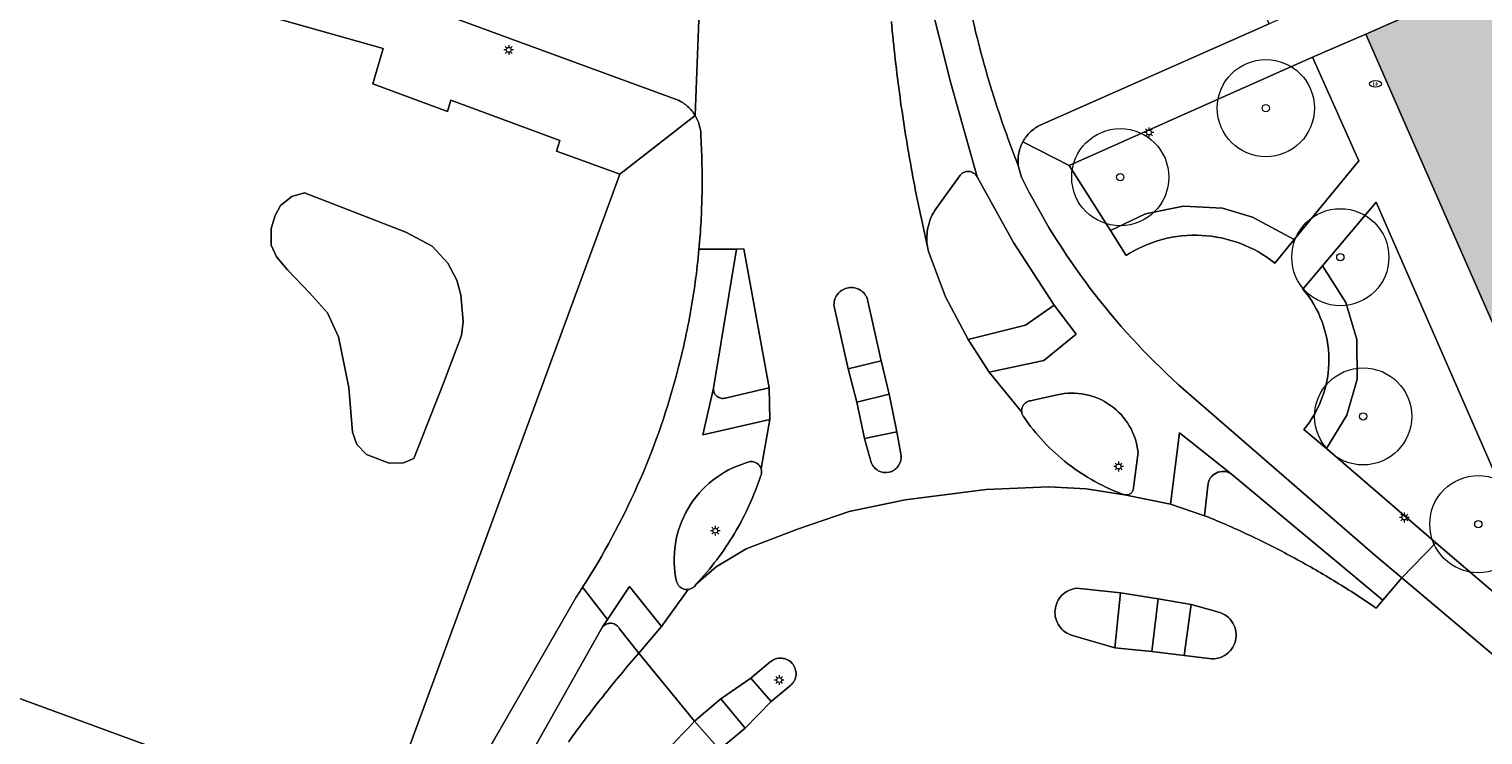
# Model space of a CAD drawing. Header units: metres. Extents: x 187482 to 189800, y 333582 to 335019.
# Tile 121 of 256: x 188088 to 188162, y 334580 to 334616. Entities that reach past the tile are written whole.
import ezdxf
from ezdxf.enums import TextEntityAlignment as Align

# ---------------------------------------------------------------- set-up
doc = ezdxf.new("R2010")
doc.units = ezdxf.units.M
doc.layers.get('0').update_dxf_attribs({"color": 252, "lineweight": 18})
for name, color, linetype, lineweight in [('B-WE-GR-BEPLANTING_CULTUUR_HEESTERS-GV', 252, 'Continuous', 18), ('B-WE-GR-BOOM-S', 252, 'Continuous', 18), ('B-WE-IE-MEUBILAIR-S', 252, 'Continuous', 18), ('B-WE-OG-BEBOUWING-GV', 252, 'Continuous', 18), ('B-WE-OG-TERREIN_ERF-GV', 252, 'Continuous', 18), ('B-WE-VH-GESLOTENVERHARDING_ASFALT-GV', 252, 'Continuous', 18), ('B-WE-VH-GESLOTENVERHARDING_BETON-GV', 252, 'Continuous', 18), ('B-WE-VH-OPENVERHARDING_BETONSTRAATSTEEN-GV', 252, 'Continuous', 18), ('B-WE-VH-OPENVERHARDING_SIERBESTRATING-GV', 252, 'Continuous', 18), ('B-WE-VH-OPENVERHARDING_STRAATBAKSTEEN-GV', 252, 'Continuous', 18), ('B-WE-VH-OPENVERHARDING_TEGEL-GV', 252, 'Continuous', 18)]:
    doc.layers.add(name, color=color, linetype=linetype, lineweight=lineweight)
doc.layers.add('B-WE-OG-BEBOUWING-V', color=7, linetype='Continuous', lineweight=18, true_color=0xf0f0f0)
doc.styles.add('NLCS-ISO', font='NLCS-ISO.ttf')

# ---------------------------------------------------------------- blocks, each defined once
blk = doc.blocks.new('SIE-MEUBILAIR_PAAL_LICHTMAST-SO')
for points in [[(-0.62, 0), (-1, 0)], [(-0.71, 0.71), (-0.44, 0.44)], [(0, 1), (0, 0.62)], [(0.44, 0.44), (0.71, 0.71)], [(1, 0), (0.62, 0)], [(-0.71, -0.71), (-0.44, -0.44)], [(0, -0.62), (0, -1)], [(0.44, -0.44), (0.71, -0.71)]]:
    blk.add_lwpolyline(points)
blk.add_circle((0, 0), 0.5)
blk = doc.blocks.new('SIE-MEUBILAIR_PUT_BRANDKRAAN-SO')
blk.add_ellipse((0, 0), major_axis=(1.25, 0), ratio=0.54)
at = {"style": 'NLCS-ISO'}
blk.add_text('bk', height=0.75, dxfattribs=at).set_placement((0.03, 0), align=Align.MIDDLE_CENTER)
blk = doc.blocks.new('SGR-BOOM_GBKN-SO')
at = {"color": 0, "linetype": 'ByBlock', "lineweight": 18}
for radius in [2, 0.15]:
    blk.add_circle((0, 0), radius, dxfattribs=at)

msp = doc.modelspace()

# ---------------------------------------------------------------- hatches: boundary and pattern name
at = {"layer": 'B-WE-OG-BEBOUWING-V'}
h = msp.add_hatch(color=256, dxfattribs=at)
h.dxf.hatch_style = 1
h.paths.add_polyline_path([(188178.106, 334605.647), (188175.857, 334604.594), (188177.343, 334601.42), (188179.593, 334602.473)], flags=16)
h.paths.add_polyline_path([(188198.91, 334610.713), (188192.72, 334604.221), (188196.191, 334601.501), (188201.052, 334608.959)], flags=16)
h.paths.add_polyline_path([(188179.269, 334597.309), (188178.628, 334598.678), (188177.343, 334601.42), (188175.857, 334604.594), (188175.477, 334605.404), (188173.457, 334609.978), (188196.199, 334620.02), (188208.691, 334625.536), (188210.885, 334626.779), (188225.781, 334636.965), (188230.958, 334640.505), (188224.681, 334649.638), (188223.817, 334650.895), (188203.21, 334636.805), (188159.671, 334617.585), (188156.37, 334616.127), (188158.496, 334611.285), (188163.853, 334599.087), (188165.238, 334599.746), (188167.742, 334593.951), (188174.231, 334589.763)], flags=17)

# ---------------------------------------------------------------- linework, layer by layer
at = {"layer": 'B-WE-GR-BEPLANTING_CULTUUR_HEESTERS-GV', "flags": 128}
for points in [[(188143.219, 334606.02), (188145.02, 334606.883), (188146.989, 334607.276), (188148.981, 334607.173), (188150.532, 334606.722), (188152.68, 334605.565), (188155.999, 334609.606), (188153.624, 334614.943), (188141.103, 334609.368)], [(188159.974, 334589.958), (188164.23, 334586.306), (188167.128, 334590.754), (188163.077, 334593.372), (188156.905, 334607.481), (188154.144, 334604.215), (188155.344, 334602.315), (188155.903, 334600.41), (188155.912, 334598.367), (188155.383, 334596.513), (188154.334, 334594.798)]]:
    msp.add_lwpolyline(points, close=True, dxfattribs=at)
for points in [[(188152.68, 334605.565), (188150.532, 334606.722), (188148.981, 334607.173), (188146.989, 334607.276), (188145.02, 334606.883), (188143.219, 334606.02), (188144.025, 334604.746)], [(188151.681, 334604.35), (188152.68, 334605.565)], [(188153.181, 334595.787), (188154.334, 334594.798), (188155.383, 334596.513), (188155.912, 334598.367), (188155.903, 334600.41), (188155.344, 334602.315), (188154.144, 334604.215), (188153.129, 334603.014)]]:
    msp.add_lwpolyline(points, dxfattribs=at)
at = {"layer": 'B-WE-GR-BEPLANTING_CULTUUR_HEESTERS-GV'}
for points in [[(188144.025, 334604.746, -0.078049), (188145.89, 334605.566)], [(188145.89, 334605.566, -0.078464), (188147.917, 334605.777)], [(188147.917, 334605.777, -0.077676), (188149.911, 334605.358)], [(188149.911, 334605.358, -0.077823), (188151.681, 334604.35)], [(188153.129, 334603.014, -0.08658), (188154.113, 334601.329)], [(188154.113, 334601.329, -0.087066), (188154.464, 334599.41)], [(188154.464, 334599.41, -0.086795), (188154.141, 334597.486)], [(188154.141, 334597.486, -0.086952), (188153.181, 334595.787)]]:
    msp.add_lwpolyline(points, format="xyb", dxfattribs=at)
at = {"layer": 'B-WE-OG-BEBOUWING-GV', "flags": 128}
for points in [[(188179.269, 334597.309), (188178.628, 334598.678), (188177.343, 334601.42), (188175.857, 334604.594), (188175.477, 334605.404), (188173.457, 334609.978), (188196.199, 334620.02), (188208.691, 334625.536), (188210.885, 334626.779), (188225.781, 334636.965), (188230.958, 334640.505), (188224.681, 334649.638), (188223.817, 334650.895), (188203.21, 334636.805), (188159.671, 334617.585), (188156.37, 334616.127), (188158.496, 334611.285), (188163.853, 334599.087), (188165.238, 334599.746), (188167.742, 334593.951), (188174.231, 334589.763)], [(188084.84, 334621.308), (188072.422, 334587.649), (188072.311, 334587.349), (188076.676, 334585.746), (188075.77, 334583.277), (188075.361, 334583.61), (188075.091, 334583.278), (188082.467, 334577.269), (188082.623, 334577.694), (188084.522, 334582.866), (188100.391, 334577.04), (188101.146, 334576.763), (188104.584, 334575.501), (188105.55, 334575.146), (188106.488, 334577.699), (188117.494, 334607.661), (188117.958, 334608.925), (188116.506, 334609.457), (188114.712, 334610.114), (188114.879, 334610.665), (188109.264, 334612.731), (188109.101, 334612.159), (188105.252, 334613.581), (188105.777, 334615.402)], [(188108.896, 334598.171), (188107.37, 334594.295), (188106.83, 334594.073), (188106.094, 334594.049), (188104.918, 334594.491), (188104.428, 334595.006), (188104.208, 334595.643), (188104.014, 334597.948), (188103.476, 334600.546), (188102.914, 334601.797), (188101.983, 334602.827), (188100.856, 334604.004), (188100.293, 334604.667), (188100.024, 334605.28), (188100.025, 334606.137), (188100.221, 334606.799), (188100.491, 334607.314), (188101.08, 334607.779), (188101.742, 334607.974), (188106.952, 334605.94), (188108.309, 334605.222), (188109.119, 334604.348), (188109.571, 334603.474), (188109.773, 334602.709), (188109.897, 334601.337), (188109.818, 334600.619)]]:
    msp.add_lwpolyline(points, close=True, dxfattribs=at)
at = {"layer": 'B-WE-OG-TERREIN_ERF-GV', "flags": 128}
for points in [[(188121.849, 334611.939), (188117.958, 334608.925), (188117.494, 334607.661), (188106.488, 334577.699)], [(188107.675, 334573.17), (188115.711, 334587.147), (188115.754, 334587.211), (188115.796, 334587.275), (188115.839, 334587.34), (188115.881, 334587.404), (188115.923, 334587.469), (188115.965, 334587.533), (188116.007, 334587.598), (188116.049, 334587.663)], [(188100.391, 334577.04), (188084.522, 334582.866), (188082.623, 334577.694)]]:
    msp.add_lwpolyline(points, dxfattribs=at)
at = {"layer": 'B-WE-OG-TERREIN_ERF-GV'}
for points in [[(188121.98, 334611.678, 0.035224), (188121.849, 334611.939)], [(188122.073, 334611.402, 0.040177), (188121.98, 334611.678)], [(188122.127, 334611.116, 0.035036), (188122.073, 334611.402)], [(188122.139, 334610.825, 0.034448), (188122.127, 334611.116)], [(188122.195, 334609.383, 0.009694), (188122.139, 334610.825)], [(188122.197, 334607.941, 0.009709), (188122.195, 334609.383)], [(188122.146, 334606.499, 0.009053), (188122.197, 334607.941)], [(188122.04, 334605.06, 0.009727), (188122.146, 334606.499)], [(188121.589, 334601.736, 0.021965), (188122.04, 334605.06)], [(188120.851, 334598.463, 0.021467), (188121.589, 334601.736)], [(188118.865, 334592.878, 0.038255), (188120.851, 334598.463)], [(188116.049, 334587.663, 0.038271), (188118.865, 334592.878)]]:
    msp.add_lwpolyline(points, format="xyb", dxfattribs=at)
at = {"layer": 'B-WE-OG-TERREIN_ERF-GV', "flags": 128}
msp.add_lwpolyline([(188106.83, 334594.073), (188107.37, 334594.295), (188108.896, 334598.171), (188109.818, 334600.619), (188109.897, 334601.337), (188109.773, 334602.709), (188109.571, 334603.474), (188109.119, 334604.348), (188108.309, 334605.222), (188106.952, 334605.94), (188101.742, 334607.974), (188101.08, 334607.779), (188100.491, 334607.314), (188100.221, 334606.799), (188100.025, 334606.137), (188100.024, 334605.28), (188100.293, 334604.667), (188100.856, 334604.004), (188101.983, 334602.827), (188102.914, 334601.797), (188103.476, 334600.546), (188104.014, 334597.948), (188104.208, 334595.643), (188104.428, 334595.006), (188104.918, 334594.491), (188106.094, 334594.049)], close=True, dxfattribs=at)
at = {"layer": 'B-WE-VH-GESLOTENVERHARDING_ASFALT-GV', "flags": 128}
for points in [[(188122.355, 334625.395), (188121.849, 334611.939)], [(188133.792, 334618.467), (188135.005, 334613.607), (188136.364, 334608.785), (188138.233, 334605.414), (188140.324, 334602.176), (188141.464, 334600.685), (188139.784, 334599.334), (188136.969, 334598.736), (188138.653, 334596.677)], [(188138.64, 334608.777), (188138.476, 334609.375)], [(188122.04, 334605.06), (188123.973, 334605.07), (188124.347, 334605.075), (188125.658, 334597.929), (188125.682, 334596.305), (188125.235, 334593.774)], [(188125.235, 334593.774), (188125.682, 334596.305), (188122.23, 334595.511), (188122.78, 334597.904), (188123.973, 334605.07), (188122.04, 334605.06)], [(188138.653, 334596.677), (188136.969, 334598.736), (188135.896, 334600.423), (188134.731, 334602.616), (188133.858, 334604.94), (188133.806, 334605.185)], [(188130.69, 334602.55), (188131.425, 334599.315)], [(188130.904, 334594.082), (188130.553, 334595.314), (188130.16, 334597.193), (188129.718, 334598.901), (188128.993, 334602.119)], [(188131.425, 334599.315), (188131.838, 334597.603), (188132.224, 334595.669), (188132.449, 334594.423)], [(188157.24, 334587.007), (188158.223, 334588.141), (188156.827, 334589.319), (188146.732, 334598.09)], [(188139.175, 334597.271), (188140.485, 334597.574)], [(188138.744, 334596.447), (188138.727, 334596.473), (188138.711, 334596.5), (188138.697, 334596.528), (188138.685, 334596.556), (188138.674, 334596.586), (188138.665, 334596.616)], [(188143.947, 334592.42), (188146.304, 334591.942), (188146.779, 334595.611), (188149.436, 334593.503), (188157.24, 334587.007)], [(188144.642, 334594.616), (188144.396, 334592.661)], [(188121.9, 334587.825), (188122.927, 334588.714), (188124.464, 334589.636), (188127.119, 334590.647), (188129.774, 334591.564), (188132.65, 334592.164), (188136.822, 334592.702), (188140.046, 334592.828), (188141.975, 334592.733), (188143.942, 334592.421)], [(188143.942, 334592.421), (188141.975, 334592.733), (188140.046, 334592.828), (188136.822, 334592.702), (188132.65, 334592.164), (188129.774, 334591.564), (188127.119, 334590.647), (188124.464, 334589.636), (188122.927, 334588.714), (188121.9, 334587.825)], [(188148.276, 334591.268), (188148.07, 334591.344), (188146.304, 334591.942), (188143.947, 334592.42), (188143.942, 334592.421)], [(188164.237, 334583.065), (188158.223, 334588.141), (188157.24, 334587.007), (188156.904, 334586.59)], [(188116.049, 334587.663), (188117.329, 334585.996), (188118.465, 334587.697), (188120.113, 334585.646), (188121.486, 334587.554)], [(188121.486, 334587.554), (188120.113, 334585.646), (188118.938, 334584.267), (188121.817, 334580.763), (188123.161, 334581.919), (188124.715, 334582.98), (188125.712, 334583.817)], [(188141.481, 334587.611), (188143.736, 334587.376), (188145.674, 334587.066), (188147.375, 334586.769), (188148.672, 334586.412)], [(188147.011, 334584.156), (188145.344, 334584.349), (188143.44, 334584.549), (188141.259, 334585.18)], [(188121.817, 334580.763), (188118.938, 334584.267)], [(188148.302, 334583.991), (188147.011, 334584.156)], [(188126.769, 334582.621), (188125.756, 334581.777), (188124.414, 334580.411), (188123.093, 334579.312), (188127.35, 334574.175), (188128.593, 334575.235), (188130.382, 334576.272)]]:
    msp.add_lwpolyline(points, dxfattribs=at)
at = {"layer": 'B-WE-VH-GESLOTENVERHARDING_ASFALT-GV'}
for points in [[(188136.352, 334615.967, -0.011131), (188135.839, 334618.219)], [(188132.388, 334612.889, -0.011276), (188131.944, 334616.781)], [(188136.964, 334613.739, -0.010704), (188136.352, 334615.967)], [(188137.672, 334611.54, -0.010818), (188136.964, 334613.739)], [(188133.009, 334609.021, -0.011665), (188132.388, 334612.889)], [(188121.849, 334611.939, -0.035224), (188121.98, 334611.678)], [(188121.98, 334611.678, -0.040177), (188122.073, 334611.402)], [(188122.073, 334611.402, -0.035036), (188122.127, 334611.116)], [(188138.476, 334609.375, -0.011099), (188137.672, 334611.54)], [(188122.127, 334611.116, -0.034448), (188122.139, 334610.825)], [(188122.139, 334610.825, -0.009694), (188122.195, 334609.383)], [(188122.195, 334609.383, -0.009709), (188122.197, 334607.941)], [(188133.806, 334605.185, -0.011265), (188133.009, 334609.021)], [(188146.732, 334598.09, -0.094727), (188138.64, 334608.777)], [(188122.197, 334607.941, -0.009053), (188122.146, 334606.499)], [(188122.146, 334606.499, -0.009727), (188122.04, 334605.06)], [(188122.04, 334605.06, -0.021965), (188121.589, 334601.736)], [(188129.149, 334602.714, -0.180989), (188129.656, 334603.064)], [(188129.656, 334603.064, -0.178177), (188130.268, 334602.999)], [(188130.268, 334602.999, -0.177963), (188130.69, 334602.55)], [(188128.993, 334602.119, -0.17865), (188129.149, 334602.714)], [(188121.589, 334601.736, -0.021467), (188120.851, 334598.463)], [(188120.851, 334598.463, -0.038255), (188118.865, 334592.878)], [(188138.655, 334596.838, -0.080269), (188138.707, 334596.991)], [(188138.707, 334596.991, -0.137261), (188138.902, 334597.197)], [(188138.902, 334597.197, -0.139842), (188139.175, 334597.271)], [(188140.485, 334597.574, -0.105659), (188141.914, 334597.593)], [(188141.914, 334597.593, -0.105925), (188143.226, 334597.026)], [(188143.226, 334597.026, -0.104924), (188144.192, 334595.972)], [(188138.653, 334596.677, -0.074449), (188138.655, 334596.838)], [(188138.665, 334596.616, -0.034673), (188138.653, 334596.677)], [(188139.789, 334595.145, -0.038821), (188138.744, 334596.447)], [(188144.192, 334595.972, -0.104913), (188144.642, 334594.616)], [(188141.025, 334594.023, -0.039007), (188139.789, 334595.145)], [(188122.75, 334593.173, -0.094401), (188124.466, 334594.063)], [(188124.466, 334594.063, -0.152815), (188124.782, 334594.133)], [(188124.782, 334594.133, -0.15122), (188125.079, 334594.006)], [(188125.079, 334594.006, -0.055385), (188125.173, 334593.901)], [(188131.272, 334593.663, -0.181681), (188130.904, 334594.082)], [(188132.449, 334594.423, -0.180569), (188132.292, 334593.888)], [(188142.421, 334593.107, -0.038868), (188141.025, 334594.023)], [(188125.225, 334593.408, -0.027691), (188124.627, 334591.885)], [(188125.173, 334593.901, -0.060183), (188125.235, 334593.774)], [(188125.252, 334593.497, -0.033988), (188125.225, 334593.408)], [(188125.235, 334593.774, -0.044039), (188125.257, 334593.683)], [(188125.263, 334593.59, -0.030565), (188125.252, 334593.497)], [(188125.257, 334593.683, -0.043526), (188125.263, 334593.59)], [(188131.824, 334593.586, -0.179395), (188131.272, 334593.663)], [(188132.292, 334593.888, -0.179288), (188131.824, 334593.586)], [(188118.865, 334592.878, -0.038271), (188116.049, 334587.663)], [(188121.478, 334591.718, -0.093507), (188122.75, 334593.173)], [(188143.942, 334592.421, -0.039433), (188142.421, 334593.107)], [(188144.299, 334592.521, -0.119064), (188144.135, 334592.428)], [(188144.355, 334592.586, -0.058145), (188144.299, 334592.521)], [(188144.396, 334592.661, -0.047641), (188144.355, 334592.586)], [(188124.627, 334591.885, -0.02788), (188123.867, 334590.435)], [(188144.135, 334592.428, -0.117265), (188143.947, 334592.42)], [(188120.826, 334589.899, -0.093469), (188121.478, 334591.718)], [(188150.522, 334590.27, 0.013468), (188148.276, 334591.268)], [(188123.867, 334590.435, -0.027629), (188122.954, 334589.077)], [(188152.713, 334589.156, 0.013646), (188150.522, 334590.27)], [(188120.883, 334587.967, -0.093695), (188120.826, 334589.899)], [(188122.954, 334589.077, -0.027698), (188121.9, 334587.825)], [(188154.842, 334587.928, 0.013324), (188152.713, 334589.156)], [(188121.051, 334587.691, -0.152874), (188120.883, 334587.967)], [(188121.344, 334587.555, -0.150923), (188121.051, 334587.691)], [(188121.415, 334587.55, -0.043037), (188121.344, 334587.555)], [(188121.486, 334587.554, -0.056957), (188121.415, 334587.55)], [(188121.611, 334587.583, -0.054902), (188121.486, 334587.554)], [(188121.725, 334587.641, -0.048902), (188121.611, 334587.583)], [(188121.823, 334587.723, -0.056102), (188121.725, 334587.641)], [(188121.9, 334587.825, -0.062577), (188121.823, 334587.723)], [(188140.725, 334587.248, -0.173848), (188141.481, 334587.611)], [(188156.904, 334586.59, 0.013542), (188154.842, 334587.928)], [(188140.371, 334586.487, -0.173253), (188140.725, 334587.248)], [(188140.581, 334585.674, -0.174757), (188140.371, 334586.487)], [(188148.672, 334586.412, -0.196729), (188149.458, 334585.921)], [(188149.458, 334585.921, -0.196542), (188149.675, 334585.02)], [(188141.259, 334585.18, -0.174058), (188140.581, 334585.674)], [(188149.675, 334585.02, -0.196003), (188149.199, 334584.225)], [(188118.938, 334584.267, 0.011018), (188117.083, 334582.031)], [(188125.712, 334583.817, -0.197719), (188126.289, 334584.013)], [(188126.289, 334584.013, -0.197503), (188126.836, 334583.745)], [(188126.836, 334583.745, -0.196695), (188127.035, 334583.169)], [(188149.199, 334584.225, -0.195961), (188148.302, 334583.991)], [(188127.035, 334583.169, -0.196777), (188126.769, 334582.621)], [(188117.083, 334582.031, 0.011561), (188115.33, 334579.713)], [(188117.169, 334575.586, -0.018023), (188121.817, 334580.763)]]:
    msp.add_lwpolyline(points, format="xyb", dxfattribs=at)
at = {"layer": 'B-WE-VH-GESLOTENVERHARDING_ASFALT-GV', "flags": 128}
for points in [[(188130.553, 334595.314), (188132.224, 334595.669), (188131.838, 334597.603), (188130.16, 334597.193)], [(188145.344, 334584.349), (188145.674, 334587.066), (188143.736, 334587.376), (188143.44, 334584.549)], [(188124.715, 334582.98), (188123.161, 334581.919), (188124.414, 334580.411), (188125.756, 334581.777)]]:
    msp.add_lwpolyline(points, close=True, dxfattribs=at)
at = {"layer": 'B-WE-VH-GESLOTENVERHARDING_BETON-GV', "flags": 128}
for points in [[(188112.302, 334726.984), (188110.916, 334723.216), (188109.872, 334720.38), (188076.338, 334629.108), (188120.961, 334612.744)], [(188121.849, 334611.939), (188122.355, 334625.395)]]:
    msp.add_lwpolyline(points, dxfattribs=at)
at = {"layer": 'B-WE-VH-GESLOTENVERHARDING_BETON-GV'}
for points in [[(188120.961, 334612.744, -0.037558), (188121.22, 334612.598)], [(188121.22, 334612.598, -0.033551), (188121.456, 334612.416)], [(188121.456, 334612.416, -0.036511), (188121.67, 334612.192)], [(188121.67, 334612.192, -0.036752), (188121.849, 334611.939)]]:
    msp.add_lwpolyline(points, format="xyb", dxfattribs=at)
at = {"layer": 'B-WE-VH-OPENVERHARDING_BETONSTRAATSTEEN-GV', "flags": 128}
msp.add_lwpolyline([(188117.078, 334585.621), (188117.329, 334585.996), (188116.049, 334587.663), (188116.007, 334587.598), (188115.965, 334587.533), (188115.923, 334587.469), (188115.881, 334587.404), (188115.839, 334587.34), (188115.796, 334587.275), (188115.754, 334587.211), (188115.711, 334587.147), (188107.675, 334573.17), (188099.75, 334559.03), (188101.551, 334558.074), (188109.271, 334571.77)], close=True, dxfattribs=at)
at = {"layer": 'B-WE-VH-OPENVERHARDING_SIERBESTRATING-GV'}
for points in [[(188141.481, 334587.611, 0.173848), (188140.725, 334587.248)], [(188140.725, 334587.248, 0.173253), (188140.371, 334586.487)], [(188140.371, 334586.487, 0.174757), (188140.581, 334585.674)], [(188149.458, 334585.921, 0.196729), (188148.672, 334586.412)], [(188149.675, 334585.02, 0.196542), (188149.458, 334585.921)], [(188140.581, 334585.674, 0.174058), (188141.259, 334585.18)], [(188149.199, 334584.225, 0.196003), (188149.675, 334585.02)], [(188148.302, 334583.991, 0.195961), (188149.199, 334584.225)]]:
    msp.add_lwpolyline(points, format="xyb", dxfattribs=at)
at = {"layer": 'B-WE-VH-OPENVERHARDING_SIERBESTRATING-GV', "flags": 128}
for points in [[(188143.44, 334584.549), (188143.736, 334587.376), (188141.481, 334587.611)], [(188148.672, 334586.412), (188147.375, 334586.769), (188147.011, 334584.156), (188148.302, 334583.991)], [(188141.259, 334585.18), (188143.44, 334584.549)]]:
    msp.add_lwpolyline(points, dxfattribs=at)
at = {"layer": 'B-WE-VH-OPENVERHARDING_STRAATBAKSTEEN-GV', "flags": 128}
for points in [[(188139.602, 334611.453), (188151.388, 334616.664), (188149.431, 334621.276), (188141.293, 334617.677), (188137.843, 334616.969)], [(188138.71, 334610.592), (188141.103, 334609.368), (188153.624, 334614.943), (188156.37, 334616.127), (188159.671, 334617.585), (188158.913, 334619.913), (188157.604, 334619.402), (188157.412, 334619.327), (188151.388, 334616.664), (188139.602, 334611.453)], [(188136.364, 334608.785), (188135.005, 334613.607), (188133.792, 334618.467)], [(188153.129, 334603.014), (188154.144, 334604.215), (188156.905, 334607.481), (188163.077, 334593.372), (188167.128, 334590.754), (188164.23, 334586.306), (188169.255, 334582.181), (188174.231, 334589.763), (188167.742, 334593.951), (188165.238, 334599.746), (188163.853, 334599.087), (188158.496, 334611.285), (188156.37, 334616.127), (188153.624, 334614.943), (188155.999, 334609.606), (188152.68, 334605.565), (188151.681, 334604.35)], [(188144.025, 334604.746), (188143.219, 334606.02), (188141.103, 334609.368), (188138.71, 334610.592)], [(188138.476, 334609.375), (188138.64, 334608.777)], [(188135.446, 334608.825), (188134.245, 334607.161)], [(188134.245, 334607.161), (188135.446, 334608.825)], [(188140.324, 334602.176), (188138.233, 334605.414), (188136.364, 334608.785)], [(188123.396, 334597.403), (188125.658, 334597.929), (188124.347, 334605.075), (188123.973, 334605.07), (188122.78, 334597.904)], [(188133.806, 334605.185), (188133.858, 334604.94), (188134.731, 334602.616), (188135.896, 334600.423), (188138.849, 334601.15), (188140.324, 334602.176)], [(188128.993, 334602.119), (188129.718, 334598.901), (188131.425, 334599.315), (188130.69, 334602.55)], [(188122.78, 334597.904), (188122.23, 334595.511), (188125.682, 334596.305), (188125.658, 334597.929), (188123.396, 334597.403)], [(188146.732, 334598.09), (188156.827, 334589.319), (188158.223, 334588.141), (188159.974, 334589.958), (188154.334, 334594.798), (188153.181, 334595.787)], [(188140.485, 334597.574), (188139.175, 334597.271)], [(188138.665, 334596.616), (188138.674, 334596.586), (188138.685, 334596.556), (188138.697, 334596.528), (188138.711, 334596.5), (188138.727, 334596.473), (188138.744, 334596.447)], [(188132.449, 334594.423), (188132.224, 334595.669), (188130.553, 334595.314), (188130.904, 334594.082)], [(188144.396, 334592.661), (188144.642, 334594.616)], [(188156.904, 334586.59), (188157.24, 334587.007), (188149.436, 334593.503)], [(188148.232, 334592.888), (188148.07, 334591.344), (188148.276, 334591.268)], [(188143.942, 334592.421), (188143.947, 334592.42)], [(188177.889, 334576.619), (188169.255, 334582.181), (188164.23, 334586.306), (188159.974, 334589.958), (188158.223, 334588.141), (188164.237, 334583.065)], [(188117.54, 334585.807), (188117.523, 334585.809), (188117.506, 334585.81), (188117.489, 334585.81), (188117.472, 334585.81)], [(188117.078, 334585.621), (188109.271, 334571.77), (188109.417, 334571.522), (188109.702, 334571.414), (188110.062, 334571.414), (188112.146, 334574.853)], [(188118.938, 334584.267), (188117.952, 334585.528)], [(188125.712, 334583.817), (188124.715, 334582.98), (188125.756, 334581.777), (188126.769, 334582.621)], [(188123.093, 334579.312), (188121.817, 334580.763)]]:
    msp.add_lwpolyline(points, dxfattribs=at)
at = {"layer": 'B-WE-VH-OPENVERHARDING_STRAATBAKSTEEN-GV'}
for points in [[(188135.839, 334618.219, 0.011131), (188136.352, 334615.967)], [(188131.944, 334616.781, 0.011276), (188132.388, 334612.889)], [(188136.352, 334615.967, 0.010704), (188136.964, 334613.739)], [(188136.964, 334613.739, 0.010818), (188137.672, 334611.54)], [(188132.388, 334612.889, 0.011665), (188133.009, 334609.021)], [(188137.672, 334611.54, 0.011099), (188138.476, 334609.375)], [(188139.089, 334611.091, -0.036139), (188139.332, 334611.292)], [(188139.332, 334611.292, 0.036139), (188139.089, 334611.091)], [(188139.332, 334611.292, -0.03983), (188139.602, 334611.453)], [(188139.602, 334611.453, 0.03983), (188139.332, 334611.292)], [(188138.582, 334610.305, -0.041356), (188138.71, 334610.592)], [(188138.71, 334610.592, 0.041356), (188138.582, 334610.305)], [(188138.71, 334610.592, -0.039723), (188138.881, 334610.856)], [(188138.881, 334610.856, 0.039723), (188138.71, 334610.592)], [(188138.881, 334610.856, -0.038096), (188139.089, 334611.091)], [(188139.089, 334611.091, 0.038096), (188138.881, 334610.856)], [(188138.463, 334609.689, -0.038201), (188138.499, 334610.002)], [(188138.499, 334610.002, 0.038201), (188138.463, 334609.689)], [(188138.499, 334610.002, -0.036293), (188138.582, 334610.305)], [(188138.582, 334610.305, 0.036293), (188138.499, 334610.002)], [(188133.009, 334609.021, 0.011265), (188133.806, 334605.185)], [(188135.649, 334609.01, 0.133972), (188135.446, 334608.825)], [(188135.446, 334608.825, -0.133972), (188135.649, 334609.01)], [(188135.917, 334609.069, 0.130828), (188135.649, 334609.01)], [(188135.649, 334609.01, -0.130828), (188135.917, 334609.069)], [(188136.178, 334608.987, 0.130617), (188135.917, 334609.069)], [(188135.917, 334609.069, -0.130617), (188136.178, 334608.987)], [(188136.364, 334608.785, 0.128859), (188136.178, 334608.987)], [(188136.178, 334608.987, -0.128859), (188136.364, 334608.785)], [(188138.476, 334609.375, -0.034972), (188138.463, 334609.689)], [(188138.463, 334609.689, 0.034972), (188138.476, 334609.375)], [(188138.64, 334608.777, 0.094727), (188146.732, 334598.09)], [(188134.245, 334607.161, 0.0475), (188133.995, 334606.708)], [(188133.995, 334606.708, -0.0475), (188134.245, 334607.161)], [(188133.835, 334606.215, 0.046934), (188133.771, 334605.701)], [(188133.771, 334605.701, -0.046934), (188133.835, 334606.215)], [(188133.995, 334606.708, 0.048212), (188133.835, 334606.215)], [(188133.835, 334606.215, -0.048212), (188133.995, 334606.708)], [(188133.771, 334605.701, 0.048489), (188133.806, 334605.185)], [(188133.806, 334605.185, -0.048489), (188133.771, 334605.701)], [(188145.89, 334605.566, 0.078049), (188144.025, 334604.746)], [(188147.917, 334605.777, 0.078464), (188145.89, 334605.566)], [(188149.911, 334605.358, 0.077676), (188147.917, 334605.777)], [(188151.681, 334604.35, 0.077823), (188149.911, 334605.358)], [(188129.656, 334603.064, 0.180989), (188129.149, 334602.714)], [(188130.268, 334602.999, 0.178177), (188129.656, 334603.064)], [(188130.69, 334602.55, 0.177963), (188130.268, 334602.999)], [(188154.113, 334601.329, 0.08658), (188153.129, 334603.014)], [(188129.149, 334602.714, 0.17865), (188128.993, 334602.119)], [(188154.464, 334599.41, 0.087066), (188154.113, 334601.329)], [(188154.141, 334597.486, 0.086795), (188154.464, 334599.41)], [(188122.78, 334597.904, 0.12317), (188122.82, 334597.678)], [(188122.82, 334597.678, -0.12317), (188122.78, 334597.904)], [(188122.82, 334597.678, 0.117517), (188122.959, 334597.495)], [(188122.959, 334597.495, -0.117517), (188122.82, 334597.678)], [(188122.959, 334597.495, 0.118976), (188123.166, 334597.396)], [(188123.166, 334597.396, -0.118976), (188122.959, 334597.495)], [(188123.166, 334597.396, 0.11755), (188123.396, 334597.403)], [(188123.396, 334597.403, -0.11755), (188123.166, 334597.396)], [(188138.707, 334596.991, 0.080269), (188138.655, 334596.838)], [(188138.902, 334597.197, 0.137261), (188138.707, 334596.991)], [(188139.175, 334597.271, 0.139842), (188138.902, 334597.197)], [(188141.914, 334597.593, 0.105659), (188140.485, 334597.574)], [(188143.226, 334597.026, 0.105925), (188141.914, 334597.593)], [(188144.192, 334595.972, 0.104924), (188143.226, 334597.026)], [(188153.181, 334595.787, 0.086952), (188154.141, 334597.486)], [(188138.655, 334596.838, 0.074449), (188138.653, 334596.677)], [(188138.653, 334596.677, 0.034673), (188138.665, 334596.616)], [(188138.744, 334596.447, 0.038821), (188139.789, 334595.145)], [(188144.642, 334594.616, 0.104913), (188144.192, 334595.972)], [(188139.789, 334595.145, 0.039007), (188141.025, 334594.023)], [(188124.466, 334594.063, 0.094401), (188122.75, 334593.173)], [(188124.782, 334594.133, 0.152815), (188124.466, 334594.063)], [(188125.079, 334594.006, 0.15122), (188124.782, 334594.133)], [(188125.173, 334593.901, 0.055385), (188125.079, 334594.006)], [(188130.904, 334594.082, 0.181681), (188131.272, 334593.663)], [(188132.292, 334593.888, 0.180569), (188132.449, 334594.423)], [(188141.025, 334594.023, 0.038868), (188142.421, 334593.107)], [(188124.627, 334591.885, 0.027691), (188125.225, 334593.408)], [(188125.235, 334593.774, 0.060183), (188125.173, 334593.901)], [(188125.225, 334593.408, 0.033988), (188125.252, 334593.497)], [(188125.257, 334593.683, 0.044039), (188125.235, 334593.774)], [(188125.252, 334593.497, 0.030565), (188125.263, 334593.59)], [(188125.263, 334593.59, 0.043526), (188125.257, 334593.683)], [(188131.272, 334593.663, 0.179395), (188131.824, 334593.586)], [(188131.824, 334593.586, 0.179288), (188132.292, 334593.888)], [(188148.357, 334593.272, 0.132352), (188148.232, 334592.888)], [(188148.657, 334593.543, 0.131277), (188148.357, 334593.272)], [(188149.052, 334593.627, 0.131616), (188148.657, 334593.543)], [(188149.436, 334593.503, 0.130097), (188149.052, 334593.627)], [(188122.75, 334593.173, 0.093507), (188121.478, 334591.718)], [(188142.421, 334593.107, 0.039433), (188143.942, 334592.421)], [(188144.135, 334592.428, 0.119064), (188144.299, 334592.521)], [(188144.299, 334592.521, 0.058145), (188144.355, 334592.586)], [(188144.355, 334592.586, 0.047641), (188144.396, 334592.661)], [(188123.867, 334590.435, 0.02788), (188124.627, 334591.885)], [(188143.947, 334592.42, 0.117265), (188144.135, 334592.428)], [(188121.478, 334591.718, 0.093469), (188120.826, 334589.899)], [(188148.276, 334591.268, -0.013468), (188150.522, 334590.27)], [(188122.954, 334589.077, 0.027629), (188123.867, 334590.435)], [(188150.522, 334590.27, -0.013646), (188152.713, 334589.156)], [(188120.826, 334589.899, 0.093695), (188120.883, 334587.967)], [(188121.9, 334587.825, 0.027698), (188122.954, 334589.077)], [(188152.713, 334589.156, -0.013324), (188154.842, 334587.928)], [(188120.883, 334587.967, 0.152874), (188121.051, 334587.691)], [(188121.051, 334587.691, 0.150923), (188121.344, 334587.555)], [(188121.344, 334587.555, 0.043037), (188121.415, 334587.55)], [(188121.415, 334587.55, 0.056957), (188121.486, 334587.554)], [(188121.486, 334587.554, 0.054902), (188121.611, 334587.583)], [(188121.611, 334587.583, 0.048902), (188121.725, 334587.641)], [(188121.725, 334587.641, 0.056102), (188121.823, 334587.723)], [(188121.823, 334587.723, 0.062577), (188121.9, 334587.825)], [(188154.842, 334587.928, -0.013542), (188156.904, 334586.59)], [(188117.255, 334585.758, 0.056394), (188117.159, 334585.699)], [(188117.361, 334585.796, 0.056152), (188117.255, 334585.758)], [(188117.472, 334585.81, 0.054326), (188117.361, 334585.796)], [(188117.781, 334585.719, 0.124542), (188117.54, 334585.807)], [(188117.159, 334585.699, 0.056468), (188117.078, 334585.621)], [(188117.952, 334585.528, 0.121482), (188117.781, 334585.719)], [(188117.083, 334582.031, -0.011018), (188118.938, 334584.267)], [(188126.289, 334584.013, 0.197719), (188125.712, 334583.817)], [(188126.836, 334583.745, 0.197503), (188126.289, 334584.013)], [(188127.035, 334583.169, 0.196695), (188126.836, 334583.745)], [(188126.769, 334582.621, 0.196777), (188127.035, 334583.169)], [(188115.33, 334579.713, -0.011561), (188117.083, 334582.031)], [(188121.817, 334580.763, 0.018023), (188117.169, 334575.586)]]:
    msp.add_lwpolyline(points, format="xyb", dxfattribs=at)
at = {"layer": 'B-WE-VH-OPENVERHARDING_STRAATBAKSTEEN-GV', "flags": 128}
for points in [[(188135.896, 334600.423), (188136.969, 334598.736), (188139.784, 334599.334), (188141.464, 334600.685), (188140.324, 334602.176), (188138.849, 334601.15)], [(188130.16, 334597.193), (188131.838, 334597.603), (188131.425, 334599.315), (188129.718, 334598.901)]]:
    msp.add_lwpolyline(points, close=True, dxfattribs=at)
at = {"layer": 'B-WE-VH-OPENVERHARDING_TEGEL-GV', "flags": 128}
for points in [[(188120.961, 334612.744), (188076.338, 334629.108), (188075.986, 334629.28), (188074.002, 334624.54), (188076.009, 334623.784), (188084.84, 334621.308), (188105.777, 334615.402), (188105.252, 334613.581), (188109.101, 334612.159), (188109.264, 334612.731), (188114.879, 334610.665), (188114.712, 334610.114), (188116.506, 334609.457), (188117.958, 334608.925), (188121.849, 334611.939)], [(188149.436, 334593.503), (188146.779, 334595.611), (188146.304, 334591.942), (188148.07, 334591.344), (188148.232, 334592.888)], [(188117.952, 334585.528), (188118.938, 334584.267), (188120.113, 334585.646), (188118.465, 334587.697), (188117.329, 334585.996), (188117.078, 334585.621)], [(188117.472, 334585.81), (188117.489, 334585.81), (188117.506, 334585.81), (188117.523, 334585.809), (188117.54, 334585.807)]]:
    msp.add_lwpolyline(points, dxfattribs=at)
at = {"layer": 'B-WE-VH-OPENVERHARDING_TEGEL-GV'}
for points in [[(188121.22, 334612.598, 0.037558), (188120.961, 334612.744)], [(188121.456, 334612.416, 0.033551), (188121.22, 334612.598)], [(188121.67, 334612.192, 0.036511), (188121.456, 334612.416)], [(188121.849, 334611.939, 0.036752), (188121.67, 334612.192)], [(188148.232, 334592.888, -0.132352), (188148.357, 334593.272)], [(188148.357, 334593.272, -0.131277), (188148.657, 334593.543)], [(188148.657, 334593.543, -0.131616), (188149.052, 334593.627)], [(188149.052, 334593.627, -0.130097), (188149.436, 334593.503)], [(188117.159, 334585.699, -0.056394), (188117.255, 334585.758)], [(188117.255, 334585.758, -0.056152), (188117.361, 334585.796)], [(188117.361, 334585.796, -0.054326), (188117.472, 334585.81)], [(188117.54, 334585.807, -0.124542), (188117.781, 334585.719)], [(188117.078, 334585.621, -0.056468), (188117.159, 334585.699)], [(188117.781, 334585.719, -0.121482), (188117.952, 334585.528)]]:
    msp.add_lwpolyline(points, format="xyb", dxfattribs=at)
at = {"layer": 'B-WE-VH-OPENVERHARDING_TEGEL-GV', "flags": 128}
for points in [[(188145.674, 334587.066), (188145.344, 334584.349), (188147.011, 334584.156), (188147.375, 334586.769)], [(188123.093, 334579.312), (188124.414, 334580.411), (188123.161, 334581.919), (188121.817, 334580.763)]]:
    msp.add_lwpolyline(points, close=True, dxfattribs=at)

# ---------------------------------------------------------------- block references
at = {"layer": 'B-WE-GR-BOOM-S', "xscale": 1.25, "yscale": 1.25, "zscale": 1.25}
for p in [(188151.221, 334612.327), (188143.726, 334608.771), (188155.054, 334604.651), (188156.23, 334596.458), (188162.157, 334590.914)]:
    msp.add_blockref('SGR-BOOM_GBKN-SO', p, dxfattribs=at)
at = {"layer": 'B-WE-IE-MEUBILAIR-S', "xscale": 0.25, "yscale": 0.25, "zscale": 0.25}
for name, p in [('SIE-MEUBILAIR_PAAL_LICHTMAST-SO', (188112.247, 334615.324)), ('SIE-MEUBILAIR_PUT_BRANDKRAAN-SO', (188156.865, 334613.576)), ('SIE-MEUBILAIR_PAAL_LICHTMAST-SO', (188145.202, 334611.075)), ('SIE-MEUBILAIR_PAAL_LICHTMAST-SO', (188143.637, 334593.88)), ('SIE-MEUBILAIR_PAAL_LICHTMAST-SO', (188158.348, 334591.255)), ('SIE-MEUBILAIR_PAAL_LICHTMAST-SO', (188122.88, 334590.572)), ('SIE-MEUBILAIR_PAAL_LICHTMAST-SO', (188126.166, 334582.886))]:
    msp.add_blockref(name, p, dxfattribs=at)

doc.saveas('drawing.dxf')
